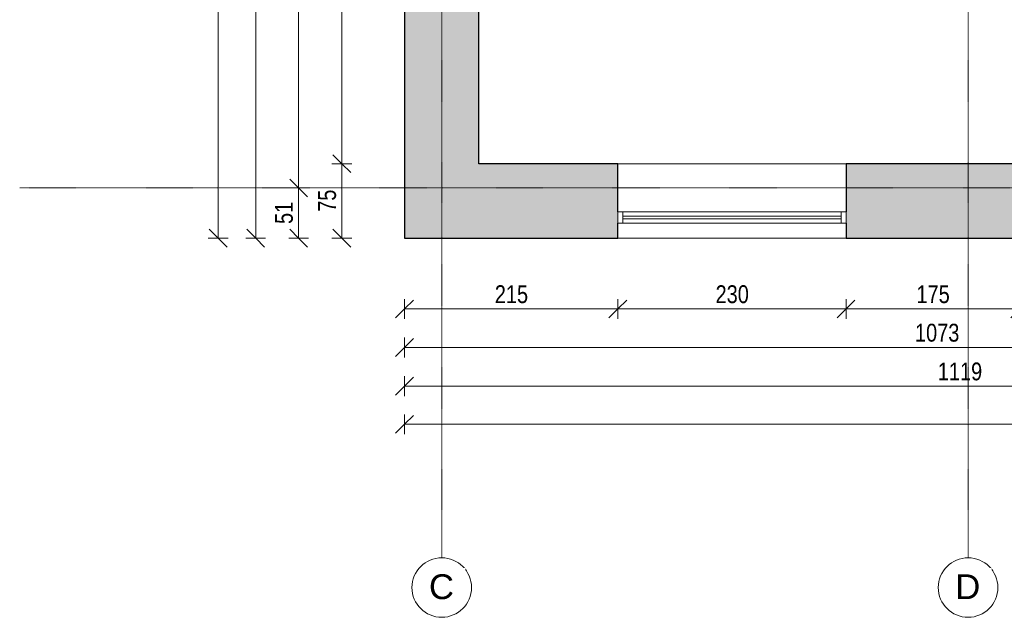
# Model space of a CAD drawing. Header units: centimetres. Extents: x 14733 to 18291, y -10798 to -8444.
# Tile 1 of 25: x 14733 to 15725, y -10798 to -10195. Entities that reach past the tile are written whole.
import ezdxf

# ---------------------------------------------------------------- set-up
doc = ezdxf.new("R2010")
doc.units = ezdxf.units.CM
doc.linetypes.add('Linia siatki', pattern=[0.9925, 0.47, -0.2175, 0.0875, -0.2175])
for name, color, linetype, lineweight in [('A-ANNO-DIMS', 211, 'Continuous', 9), ('A-ANNO-DIMS-100', 211, 'Continuous', 9), ('A-GLAZ', 151, 'Continuous', 9), ('A-WALL', 113, 'Continuous', 9), ('A-WALL-PATT', 111, 'Continuous', 25), ('S-GRID', 1, 'Continuous', 9), ('S-GRID-IDEN', 1, 'Continuous', 9)]:
    doc.layers.add(name, color=color, linetype=linetype, lineweight=lineweight)
doc.styles.add('Arial', font='arial.ttf', dxfattribs={"height": 25})
doc.styles.add('Arial_3', font='arial.ttf', dxfattribs={"width": 0.8, "height": 18})
doc.dimstyles.new('Przekątna_-_1_8_mm_Arial', dxfattribs={"dimscale": 30.48, "dimtxt": 18.364669, "dimasz": 0.590551, "dimexe": 0.328084, "dimexo": 0.0625, "dimgap": 0.016404, "dimtad": 1, "dimdec": 0, "dimdsep": 46, "dimtxsty": 'Arial_3', "dimblk1": 'OBLIQUE', "dimblk2": 'OBLIQUE', "dimsah": 1, "dimcen": 0.09, "dimazin": 0, "dimtfac": 1, "dimtdec": 4, "dimtix": 1, "dimtmove": 0, "dimatfit": 3, "dimfxl": 0.328084, "dimfxlon": 1, "dimtvp": 1, "dimtolj": 1, "dimtzin": 0, "dimarcsym": 2})
doc.dimstyles.new('Przekątna_-_1_8_mm_Arial_1', dxfattribs={"dimscale": 30.48, "dimtxt": 18.364669, "dimasz": 0.590551, "dimexe": 0.328084, "dimexo": 0.0625, "dimgap": 0.016404, "dimtad": 1, "dimdec": 0, "dimdsep": 46, "dimtxsty": 'Arial_3', "dimblk1": 'OBLIQUE', "dimblk2": 'OBLIQUE', "dimsah": 1, "dimcen": 0.09, "dimazin": 0, "dimtfac": 1, "dimtdec": 4, "dimtix": 1, "dimtmove": 0, "dimatfit": 3, "dimfxl": 0.328084, "dimfxlon": 1, "dimtvp": 1, "dimtolj": 1, "dimtzin": 0, "dimarcsym": 2})

# ---------------------------------------------------------------- blocks, each defined once
blk = doc.blocks.new('Aluminum_1 szybowe - Okno w piwnicy 240_140 p_95-466215-1_Poziom piwnicy inwentaryzacja')
at = {"layer": 'A-GLAZ', "lineweight": 18}
for p, q in [((-132.08, 25.16), (-137.16, 25.16)), ((-137.16, 25.16), (-137.16, 13.73)), ((-132.08, 13.73), (-132.08, 25.16)), ((87.76, 20.71), (-132.08, 20.71)), ((-132.08, 20.71), (-132.08, 18.17)), ((92.84, 25.16), (87.76, 25.16)), ((87.76, 25.16), (87.76, 13.73)), ((87.76, 18.17), (87.76, 20.71)), ((92.84, 13.73), (92.84, 25.16)), ((-137.16, 13.73), (-132.08, 13.73)), ((-132.08, 18.17), (87.76, 18.17)), ((87.76, 13.73), (92.84, 13.73))]:
    blk.add_line(p, q, dxfattribs=at)
at = {"layer": 'A-GLAZ'}
for p, q in [((-132.08, 25.16), (87.76, 25.16)), ((87.76, 13.73), (-132.08, 13.73))]:
    blk.add_line(p, q, dxfattribs=at)
blk = doc.blocks.new('Siatka - M_Symbol siatki - okrąg-11506-1_Poziom piwnicy inwentaryzacja')
at = {"layer": 'S-GRID-IDEN'}
blk.add_circle((0, 0), 0.3, dxfattribs=at)
blk = doc.blocks.new('DIMBLOCK53-1_Poziom piwnicy inwentaryzacja')
at = {"layer": 'A-ANNO-DIMS-100'}
for p, q in [((15057.44, -10340.49), (15048.44, -10331.49)), ((15057.44, -10340.49), (15047.44, -10340.49)), ((15057.44, -10415.49), (15057.44, -10340.49)), ((15057.44, -10340.49), (15066.44, -10349.49)), ((15057.44, -10340.49), (15067.44, -10340.49)), ((15057.44, -10415.49), (15048.44, -10406.49)), ((15057.44, -10415.49), (15047.44, -10415.49)), ((15057.44, -10415.49), (15066.44, -10424.49)), ((15057.44, -10415.49), (15067.44, -10415.49))]:
    blk.add_line(p, q, dxfattribs=at)
at = {"layer": 'A-ANNO-DIMS-100', "color": 0, "insert": (15033.57, -10389.01), "char_height": 18, "width": 26.4451, "attachment_point": 1, "rotation": 90, "line_spacing_factor": 0.941778, "style": 'Arial_3'}
blk.add_mtext('75', dxfattribs=at)
blk = doc.blocks.new('_Oblique')
at = {"color": 0, "linetype": 'ByBlock', "lineweight": -2}
blk.add_line((-0.5, -0.5), (0.5, 0.5), dxfattribs=at)
blk = doc.blocks.new('DIMBLOCK54-1_Poziom piwnicy inwentaryzacja')
at = {"layer": 'A-ANNO-DIMS-100'}
for p, q in [((15057.44, -10001.71), (15048.44, -9992.71)), ((15057.44, -10001.71), (15047.44, -10001.71)), ((15057.44, -10340.49), (15057.44, -10001.71)), ((15057.44, -10001.71), (15066.44, -10010.71)), ((15057.44, -10001.71), (15067.44, -10001.71)), ((15057.44, -10340.49), (15048.44, -10331.49)), ((15057.44, -10340.49), (15047.44, -10340.49)), ((15057.44, -10340.49), (15066.44, -10349.49)), ((15057.44, -10340.49), (15067.44, -10340.49))]:
    blk.add_line(p, q, dxfattribs=at)
at = {"layer": 'A-ANNO-DIMS-100', "color": 0, "insert": (15033.57, -10187.63), "char_height": 18, "width": 39.6677, "attachment_point": 1, "rotation": 90, "line_spacing_factor": 0.941778, "style": 'Arial_3'}
blk.add_mtext('339', dxfattribs=at)
blk = doc.blocks.new('DIMBLOCK67-1_Poziom piwnicy inwentaryzacja')
at = {"layer": 'A-ANNO-DIMS-100'}
for p, q in [((15013.9, -9965.71), (15004.9, -9956.71)), ((15013.9, -9965.71), (15003.9, -9965.71)), ((15013.9, -9965.71), (15013.9, -10364.96)), ((15013.9, -9965.71), (15022.9, -9974.71)), ((15013.9, -9965.71), (15023.9, -9965.71)), ((15013.9, -10364.96), (15004.9, -10355.96)), ((15013.9, -10364.96), (15003.9, -10364.96)), ((15013.9, -10364.96), (15022.9, -10373.96)), ((15013.9, -10364.96), (15023.9, -10364.96))]:
    blk.add_line(p, q, dxfattribs=at)
at = {"layer": 'A-ANNO-DIMS-100', "color": 0, "insert": (14990.03, -10181.87), "char_height": 18, "width": 39.6677, "attachment_point": 1, "rotation": 90, "line_spacing_factor": 0.941778, "style": 'Arial_3'}
blk.add_mtext('399', dxfattribs=at)
blk = doc.blocks.new('DIMBLOCK68-1_Poziom piwnicy inwentaryzacja')
at = {"layer": 'A-ANNO-DIMS-100'}
for p, q in [((15013.9, -10364.96), (15004.9, -10355.96)), ((15013.9, -10364.96), (15003.9, -10364.96)), ((15013.9, -10364.96), (15013.9, -10415.49)), ((15013.9, -10364.96), (15022.9, -10373.96)), ((15013.9, -10364.96), (15023.9, -10364.96)), ((15013.9, -10415.49), (15004.9, -10406.49)), ((15013.9, -10415.49), (15003.9, -10415.49)), ((15013.9, -10415.49), (15022.9, -10424.49)), ((15013.9, -10415.49), (15023.9, -10415.49))]:
    blk.add_line(p, q, dxfattribs=at)
at = {"layer": 'A-ANNO-DIMS-100', "color": 0, "insert": (14990.03, -10401.25), "char_height": 18, "width": 26.4451, "attachment_point": 1, "rotation": 90, "line_spacing_factor": 0.941778, "style": 'Arial_3'}
blk.add_mtext('51', dxfattribs=at)
blk = doc.blocks.new('DIMBLOCK70-1_Poziom piwnicy inwentaryzacja')
at = {"layer": 'A-ANNO-DIMS-100'}
for p, q in [((14970.61, -8842.71), (14961.61, -8833.71)), ((14970.61, -8842.71), (14960.61, -8842.71)), ((14970.61, -8842.71), (14970.61, -10415.49)), ((14970.61, -8842.71), (14979.61, -8851.71)), ((14970.61, -8842.71), (14980.61, -8842.71)), ((14970.61, -10415.49), (14961.61, -10406.49)), ((14970.61, -10415.49), (14960.61, -10415.49)), ((14970.61, -10415.49), (14979.61, -10424.49)), ((14970.61, -10415.49), (14980.61, -10415.49))]:
    blk.add_line(p, q, dxfattribs=at)
at = {"layer": 'A-ANNO-DIMS-100', "color": 0, "insert": (14946.75, -9651.14), "char_height": 18, "width": 52.8902, "attachment_point": 1, "rotation": 90, "line_spacing_factor": 0.941778, "style": 'Arial_3'}
blk.add_mtext('1573', dxfattribs=at)
blk = doc.blocks.new('DIMBLOCK91-1_Poziom piwnicy inwentaryzacja')
at = {"layer": 'A-ANNO-DIMS-100'}
for p, q in [((15120.62, -10486.94), (15120.62, -10476.94)), ((15120.62, -10486.94), (15129.62, -10477.94)), ((15335.62, -10486.94), (15335.62, -10476.94)), ((15335.62, -10486.94), (15344.62, -10477.94)), ((15120.62, -10486.94), (15111.62, -10495.94)), ((15120.62, -10486.94), (15335.62, -10486.94)), ((15120.62, -10486.94), (15120.62, -10496.94)), ((15335.62, -10486.94), (15326.62, -10495.94)), ((15335.62, -10486.94), (15335.62, -10496.94))]:
    blk.add_line(p, q, dxfattribs=at)
at = {"layer": 'A-ANNO-DIMS-100', "color": 0, "insert": (15211.59, -10463.07), "char_height": 18, "width": 39.6677, "attachment_point": 1, "line_spacing_factor": 0.941778, "style": 'Arial_3'}
blk.add_mtext('215', dxfattribs=at)
blk = doc.blocks.new('DIMBLOCK92-1_Poziom piwnicy inwentaryzacja')
at = {"layer": 'A-ANNO-DIMS-100'}
for p, q in [((15335.62, -10486.94), (15335.62, -10476.94)), ((15335.62, -10486.94), (15344.62, -10477.94)), ((15565.62, -10486.94), (15565.62, -10476.94)), ((15565.62, -10486.94), (15574.62, -10477.94)), ((15335.62, -10486.94), (15326.62, -10495.94)), ((15335.62, -10486.94), (15565.62, -10486.94)), ((15335.62, -10486.94), (15335.62, -10496.94)), ((15565.62, -10486.94), (15556.62, -10495.94)), ((15565.62, -10486.94), (15565.62, -10496.94))]:
    blk.add_line(p, q, dxfattribs=at)
at = {"layer": 'A-ANNO-DIMS-100', "color": 0, "insert": (15434.09, -10463.07), "char_height": 18, "width": 39.6677, "attachment_point": 1, "line_spacing_factor": 0.941778, "style": 'Arial_3'}
blk.add_mtext('230', dxfattribs=at)
blk = doc.blocks.new('DIMBLOCK93-1_Poziom piwnicy inwentaryzacja')
at = {"layer": 'A-ANNO-DIMS-100'}
for p, q in [((15565.62, -10486.94), (15565.62, -10476.94)), ((15565.62, -10486.94), (15574.62, -10477.94)), ((15740.62, -10486.94), (15740.62, -10476.94)), ((15740.62, -10486.94), (15749.62, -10477.94)), ((15565.62, -10486.94), (15556.62, -10495.94)), ((15565.62, -10486.94), (15740.62, -10486.94)), ((15565.62, -10486.94), (15565.62, -10496.94)), ((15740.62, -10486.94), (15731.62, -10495.94)), ((15740.62, -10486.94), (15740.62, -10496.94))]:
    blk.add_line(p, q, dxfattribs=at)
at = {"layer": 'A-ANNO-DIMS-100', "color": 0, "insert": (15636.59, -10463.07), "char_height": 18, "width": 39.6677, "attachment_point": 1, "line_spacing_factor": 0.941778, "style": 'Arial_3'}
blk.add_mtext('175', dxfattribs=at)
blk = doc.blocks.new('DIMBLOCK102-1_Poziom piwnicy inwentaryzacja')
at = {"layer": 'A-ANNO-DIMS-100'}
for p, q in [((15120.62, -10525.76), (15120.62, -10515.76)), ((15120.62, -10525.76), (15129.62, -10516.76)), ((16193.62, -10525.76), (16193.62, -10515.76)), ((16193.62, -10525.76), (16202.62, -10516.76)), ((15120.62, -10525.76), (15111.62, -10534.76)), ((15120.62, -10525.76), (16193.62, -10525.76)), ((15120.62, -10525.76), (15120.62, -10535.76)), ((16193.62, -10525.76), (16184.62, -10534.76)), ((16193.62, -10525.76), (16193.62, -10535.76))]:
    blk.add_line(p, q, dxfattribs=at)
at = {"layer": 'A-ANNO-DIMS-100', "color": 0, "insert": (15635.08, -10501.89), "char_height": 18, "width": 52.8902, "attachment_point": 1, "line_spacing_factor": 0.941778, "style": 'Arial_3'}
blk.add_mtext('1073', dxfattribs=at)
blk = doc.blocks.new('DIMBLOCK114-1_Poziom piwnicy inwentaryzacja')
at = {"layer": 'A-ANNO-DIMS-100'}
for p, q in [((15120.62, -10564.82), (15120.62, -10554.82)), ((15120.62, -10564.82), (15129.62, -10555.82)), ((16239.62, -10564.82), (16239.62, -10554.82)), ((16239.62, -10564.82), (16248.62, -10555.82)), ((15120.62, -10564.82), (15111.62, -10573.82)), ((15120.62, -10564.82), (16239.62, -10564.82)), ((15120.62, -10564.82), (15120.62, -10574.82)), ((16239.62, -10564.82), (16230.62, -10573.82)), ((16239.62, -10564.82), (16239.62, -10574.82))]:
    blk.add_line(p, q, dxfattribs=at)
at = {"layer": 'A-ANNO-DIMS-100', "color": 0, "insert": (15658.08, -10540.95), "char_height": 18, "width": 52.8902, "attachment_point": 1, "line_spacing_factor": 0.941778, "style": 'Arial_3'}
blk.add_mtext('1119', dxfattribs=at)
blk = doc.blocks.new('DIMBLOCK117-1_Poziom piwnicy inwentaryzacja')
at = {"layer": 'A-ANNO-DIMS-100'}
for p, q in [((15120.62, -10603.23), (15120.62, -10593.23)), ((15120.62, -10603.23), (15129.62, -10594.23)), ((17920.62, -10603.23), (17920.62, -10593.23)), ((17920.62, -10603.23), (17929.62, -10594.23)), ((15120.62, -10603.23), (15111.62, -10612.23)), ((15120.62, -10603.23), (17920.62, -10603.23)), ((15120.62, -10603.23), (15120.62, -10613.23)), ((17920.62, -10603.23), (17911.62, -10612.23)), ((17920.62, -10603.23), (17920.62, -10613.23))]:
    blk.add_line(p, q, dxfattribs=at)
at = {"layer": 'A-ANNO-DIMS-100', "color": 0, "insert": (16498.58, -10579.36), "char_height": 18, "width": 52.8902, "attachment_point": 1, "line_spacing_factor": 0.941778, "style": 'Arial_3'}
blk.add_mtext('2800', dxfattribs=at)
blk = doc.blocks.new('DIMBLOCK296-1_Poziom piwnicy inwentaryzacja')
at = {"layer": 'A-ANNO-DIMS-100'}
for p, q in [((14932.76, -8812.71), (14923.76, -8803.71)), ((14932.76, -8812.71), (14922.76, -8812.71)), ((14932.76, -8812.71), (14932.76, -10415.49)), ((14932.76, -8812.71), (14941.76, -8821.71)), ((14932.76, -8812.71), (14942.76, -8812.71)), ((14932.76, -10415.49), (14923.76, -10406.49)), ((14932.76, -10415.49), (14922.76, -10415.49)), ((14932.76, -10415.49), (14941.76, -10424.49)), ((14932.76, -10415.49), (14942.76, -10415.49))]:
    blk.add_line(p, q, dxfattribs=at)
at = {"layer": 'A-ANNO-DIMS-100', "color": 0, "insert": (14908.89, -9636.14), "char_height": 18, "width": 52.8902, "attachment_point": 1, "rotation": 90, "line_spacing_factor": 0.941778, "style": 'Arial_3'}
blk.add_mtext('1603', dxfattribs=at)

msp = doc.modelspace()

# ---------------------------------------------------------------- hatches: boundary and pattern name
at = {"layer": 'A-WALL-PATT', "lineweight": 9}
msp.add_hatch(color=256, dxfattribs=at).paths.add_polyline_path([(15195.62, -10415.49), (15195.62, -8842.71), (15120.62, -8842.71), (15120.62, -10415.49)])
h = msp.add_hatch(color=256, dxfattribs=at)
h.paths.add_polyline_path([(16239.62, -10415.49), (16239.62, -10340.49), (15970.62, -10340.49), (15970.62, -10415.49), (16071.29, -10415.49)])
h.paths.add_polyline_path([(15740.62, -10415.49), (15740.62, -10340.49), (15565.62, -10340.49), (15565.62, -10415.49), (15733.96, -10415.49)])
h.paths.add_polyline_path([(15328.96, -10415.49), (15335.62, -10415.49), (15335.62, -10340.49), (15195.62, -10340.49), (15195.62, -10415.49)])

# ---------------------------------------------------------------- linework, layer by layer
at = {"layer": 'A-WALL', "lineweight": 25}
for p, q in [((15120.62, -9630.71), (15120.62, -10415.49)), ((15195.62, -10340.49), (15195.62, -10001.71)), ((15335.62, -10340.49), (15195.62, -10340.49)), ((15335.62, -10389.06), (15335.62, -10340.49)), ((15740.62, -10340.49), (15565.62, -10340.49)), ((15565.62, -10340.49), (15565.62, -10389.06)), ((15335.62, -10415.49), (15335.62, -10400.49)), ((15565.62, -10400.49), (15565.62, -10415.49)), ((15120.62, -10415.49), (15335.62, -10415.49)), ((15565.62, -10415.49), (15740.62, -10415.49))]:
    msp.add_line(p, q, dxfattribs=at)
at = {"layer": 'A-WALL'}
for p, q in [((15335.62, -10340.49), (15565.62, -10340.49)), ((15565.62, -10415.49), (15335.62, -10415.49))]:
    msp.add_line(p, q, dxfattribs=at)
at = {"layer": 'S-GRID', "linetype": 'Linia siatki'}
for p, q in [((15158.12, -8503.99), (15158.12, -10737.87)), ((15688.62, -8503.99), (15688.62, -10737.87)), ((14732.76, -10364.96), (18230.94, -10364.96))]:
    msp.add_line(p, q, dxfattribs=at)

# ---------------------------------------------------------------- block references
at = {"layer": 'A-GLAZ', "rotation": 180}
msp.add_blockref('Aluminum_1 szybowe - Okno w piwnicy 240_140 p_95-466215-1_Poziom piwnicy inwentaryzacja', (15428.46, -10375.33), dxfattribs=at)
at = {"layer": 'S-GRID-IDEN', "xscale": 99.99999999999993, "yscale": 99.99999999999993, "zscale": 99.99999999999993, "rotation": 180}
for p in [(15158.12, -10767.87), (15688.62, -10767.87)]:
    msp.add_blockref('Siatka - M_Symbol siatki - okrąg-11506-1_Poziom piwnicy inwentaryzacja', p, dxfattribs=at)

# ---------------------------------------------------------------- dimensions: what is measured, and where the dimension line sits
at = {"layer": 'A-ANNO-DIMS'}
for base, p1, p2, dimstyle, override, picture, middle in [((14932.76, -10415.49), (14942.76, -8812.71), (14942.76, -10415.49), 'Przekątna_-_1_8_mm_Arial_1', {"dimpost": '<>', "dimfxl": 1602.774794}, 'DIMBLOCK296-1_Poziom piwnicy inwentaryzacja', (14923.06, -9614.1)), ((14970.61, -10415.49), (14980.61, -8842.71), (14980.61, -10415.49), 'Przekątna_-_1_8_mm_Arial', {"dimpost": '<>', "dimfxl": 1572.774794}, 'DIMBLOCK70-1_Poziom piwnicy inwentaryzacja', (14960.92, -9629.1)), ((15013.9, -10364.96), (15023.9, -9965.71), (15023.9, -10364.96), 'Przekątna_-_1_8_mm_Arial', {"dimpost": '<>', "dimfxl": 399.25}, 'DIMBLOCK67-1_Poziom piwnicy inwentaryzacja', (15004.2, -10165.34)), ((15057.44, -10001.71), (15067.44, -10340.49), (15067.44, -10001.71), 'Przekątna_-_1_8_mm_Arial', {"dimpost": '<>', "dimfxl": 338.774794}, 'DIMBLOCK54-1_Poziom piwnicy inwentaryzacja', (15047.74, -10171.1)), ((15057.44, -10340.49), (15067.44, -10415.49), (15067.44, -10340.49), 'Przekątna_-_1_8_mm_Arial', {"dimpost": '<>', "dimfxl": 75}, 'DIMBLOCK53-1_Poziom piwnicy inwentaryzacja', (15047.78, -10377.99)), ((15013.9, -10415.49), (15023.9, -10364.96), (15023.9, -10415.49), 'Przekątna_-_1_8_mm_Arial', {"dimpost": '<>', "dimfxl": 50.524794}, 'DIMBLOCK68-1_Poziom piwnicy inwentaryzacja', (15004.21, -10390.23))]:
    dim = msp.add_linear_dim(base=base, p1=p1, p2=p2, angle=90, dimstyle=dimstyle, override=override, dxfattribs=at)
    dim.commit()
    dim.dimension.update_dxf_attribs({"geometry": picture, "text_midpoint": middle})
for base, p1, p2, override, picture, middle in [((15335.62, -10486.94), (15120.62, -10476.94), (15335.62, -10476.94), {"dimpost": '<>', "dimfxl": 215}, 'DIMBLOCK91-1_Poziom piwnicy inwentaryzacja', (15228.12, -10477.25)), ((15565.62, -10486.94), (15335.62, -10476.94), (15565.62, -10476.94), {"dimpost": '<>', "dimfxl": 230}, 'DIMBLOCK92-1_Poziom piwnicy inwentaryzacja', (15450.62, -10477.24)), ((15740.62, -10486.94), (15565.62, -10476.94), (15740.62, -10476.94), {"dimpost": '<>', "dimfxl": 175}, 'DIMBLOCK93-1_Poziom piwnicy inwentaryzacja', (15653.12, -10477.25)), ((16193.62, -10525.76), (15120.62, -10515.76), (16193.62, -10515.76), {"dimpost": '<>', "dimfxl": 1073}, 'DIMBLOCK102-1_Poziom piwnicy inwentaryzacja', (15657.12, -10516.06)), ((16239.62, -10564.82), (15120.62, -10554.82), (16239.62, -10554.82), {"dimpost": '<>', "dimfxl": 1119}, 'DIMBLOCK114-1_Poziom piwnicy inwentaryzacja', (15680.12, -10555.13)), ((17920.62, -10603.23), (15120.62, -10593.23), (17920.62, -10593.23), {"dimpost": '<>', "dimfxl": 2800}, 'DIMBLOCK117-1_Poziom piwnicy inwentaryzacja', (16520.62, -10593.54))]:
    dim = msp.add_linear_dim(base=base, p1=p1, p2=p2, dimstyle='Przekątna_-_1_8_mm_Arial', override=override, dxfattribs=at)
    dim.commit()
    dim.dimension.update_dxf_attribs({"geometry": picture, "text_midpoint": middle})

# ---------------------------------------------------------------- next in the draw order: texts
at = {"layer": 'S-GRID-IDEN', "char_height": 25, "width": 30.4641, "attachment_point": 1, "style": 'Arial', "bg_fill": 3, "box_fill_scale": 1.25, "bg_fill_color": 256, "bg_fill_true_color": 13158600, "bg_fill_transparency": 0}
for s, insert in [('\\fArial|b0|i0|c238|p34|;C', (15145.23, -10754.51)), ('\\fArial|b0|i0|c238|p34|;D', (15675.73, -10754.51))]:
    msp.add_mtext(s, dxfattribs=dict(at, insert=insert))

doc.saveas('drawing.dxf')
